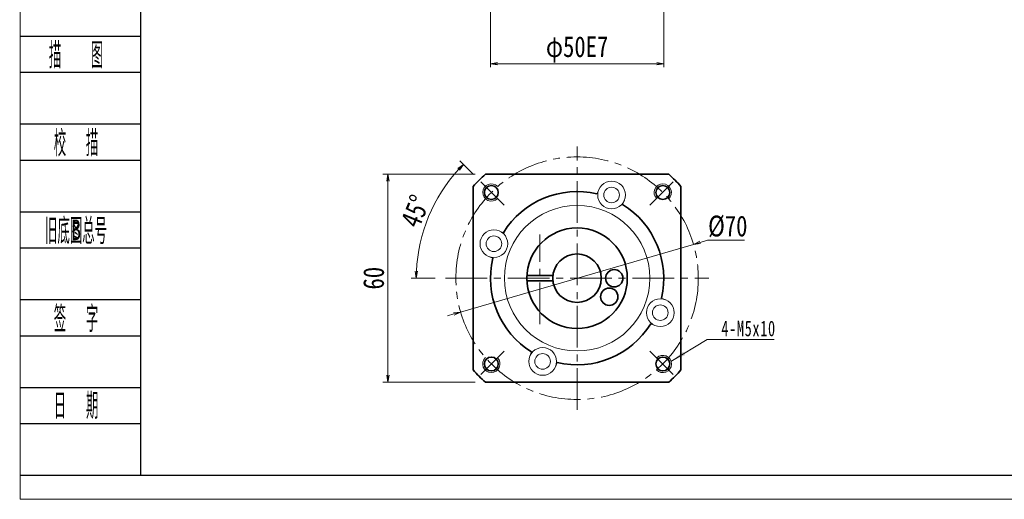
# Model space of a CAD drawing. Header units: millimetres. Extents: x -209 to 386, y -202 to 211.
# Tile 1 of 8: x -206 to 78, y -202 to -64. Entities that reach past the tile are written whole.
import ezdxf
from ezdxf.enums import TextEntityAlignment as Align

# ---------------------------------------------------------------- set-up
doc = ezdxf.new("R2010")
doc.units = ezdxf.units.MM
doc.header["$PDSIZE"] = -5
doc.linetypes.add('点画线', pattern=[18, 12, -2, 2, -2])
doc.layers.get('0').update_dxf_attribs({"lineweight": 35})
doc.layers.add('2细线层', color=4, linetype='Continuous')
doc.layers.add('6文字层', color=3, linetype='Continuous')
for name, color, linetype, lineweight in [('EB0_1', 7, 'Continuous', 35), ('中心线层', 1, '点画线', 18), ('图框_外框线', 7, 'Continuous', 18), ('尺寸线层', 3, 'Continuous', 18), ('粗实线层', 7, 'Continuous', 35), ('细实线层', 7, 'Continuous', 18)]:
    doc.layers.add(name, color=color, linetype=linetype, lineweight=lineweight)
doc.styles.add('PC_TEXTSTYLE', font='ISOCP.SHX', dxfattribs={"width": 0.707, "bigfont": 'GBCBIG.SHX'})
doc.styles.get("Standard").update_dxf_attribs({"font": 'SimSun.ttf'})
doc.styles.add('宋体', font='SimSun.ttf', dxfattribs={"width": 0.8})
doc.styles.add('标准', font='txt', dxfattribs={"width": 0.667})
doc.dimstyles.new('A水平标注$0', dxfattribs={"dimtxt": 3.5, "dimasz": 2, "dimexe": 1.5, "dimexo": 3, "dimgap": 1.1, "dimtad": 1, "dimtoh": 1, "dimdec": 4, "dimdsep": 46, "dimtxsty": '宋体', "dimblk": 'OPEN', "dimcen": 3, "dimclrd": 3, "dimclre": 3, "dimclrt": 6, "dimadec": 0, "dimazin": 0, "dimtm": 1e-09, "dimtfac": 1, "dimtdec": 4, "dimtix": 1, "dimtmove": 0, "dimatfit": 3, "dimldrblk": 'OPEN', "dimfxl": 0, "dimlwd": 13, "dimlwe": 13, "dimarcsym": 0})
doc.dimstyles.new('D直径标注φ25', dxfattribs={"dimtxt": 3.5, "dimasz": 2, "dimexe": 1, "dimexo": 3, "dimtad": 1, "dimtoh": 1, "dimdec": 1, "dimdsep": 46, "dimtxsty": '宋体', "dimblk": 'OPEN', "dimcen": 3, "dimclrd": 3, "dimclre": 3, "dimclrt": 130, "dimadec": 0, "dimazin": 0, "dimtm": 1e-09, "dimtfac": 1, "dimtdec": 1, "dimtmove": 0, "dimatfit": 0, "dimldrblk": 'OPEN', "dimfxl": 0, "dimlwd": 13, "dimlwe": 13, "dimarcsym": 0})

# ---------------------------------------------------------------- blocks, each defined once
blk = doc.blocks.new('_Open')
at = {"color": 0, "linetype": 'ByBlock', "lineweight": -2}
for p, q in [((-1, 0.17), (0, 0)), ((-1, -0.17), (0, 0)), ((0, 0), (-1, 0))]:
    blk.add_line(p, q, dxfattribs=at)
blk = doc.blocks.new('*X25')
at = {"layer": 'Defpoints', "color": 0, "transparency": 16777216}
for p in [(-71.65, -108.29), (-99.81, -168.29), (-71.65, -168.29)]:
    blk.add_point(p, dxfattribs=at)
at = {"layer": '尺寸线层', "color": 3, "lineweight": 13, "transparency": 16777216}
for p, q in [((-74.65, -108.29), (-101.31, -108.29)), ((-99.81, -110.29), (-99.81, -166.29)), ((-74.65, -168.29), (-101.31, -168.29))]:
    blk.add_line(p, q, dxfattribs=at)
at = {"layer": '尺寸线层', "color": 3, "lineweight": 13, "transparency": 16777216, "xscale": 2, "yscale": 2, "zscale": 2}
for p, rotation in [((-99.81, -108.29), 90), ((-99.81, -168.29), 270)]:
    blk.add_blockref('_Open', p, dxfattribs=dict(at, rotation=rotation))
at = {"layer": '尺寸线层', "color": 6, "transparency": 16777216, "insert": (-103.91, -138.29), "char_height": 6, "attachment_point": 5, "rotation": 90, "style": '宋体', "bg_fill": 3, "box_fill_scale": 1.1, "bg_fill_color": 256, "bg_fill_true_color": 13158600, "bg_fill_transparency": 0}
blk.add_mtext('60', dxfattribs=at)
blk = doc.blocks.new('*X26')
at = {"layer": 'Defpoints', "color": 0, "transparency": 16777216}
for p in [(-72.97, -110.52), (-85.39, -115.09), (-66.23, -117.25), (-83.19, -138.29), (-7.19, -138.29)]:
    blk.add_point(p, dxfattribs=at)
at = {"layer": '尺寸线层', "color": 3, "lineweight": 13, "transparency": 16777216}
for p, q in [((-75.09, -108.4), (-79.08, -104.41)), ((-86.19, -138.29), (-93.11, -138.29))]:
    blk.add_line(p, q, dxfattribs=at)
blk.add_arc((-45.19, -138.29), 46.42, 137.4688, 177.5312, dxfattribs=at)
at = {"layer": '尺寸线层', "color": 3, "lineweight": 13, "transparency": 16777216, "xscale": 2, "yscale": 2, "zscale": 2}
for p, rotation in [((-78.02, -105.47), 46.23442076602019), ((-91.61, -138.29), 268.765579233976)]:
    blk.add_blockref('_Open', p, dxfattribs=dict(at, rotation=rotation))
at = {"layer": '尺寸线层', "color": 6, "transparency": 16777216, "insert": (-91.87, -118.96), "char_height": 6, "attachment_point": 5, "rotation": 67.5, "style": '宋体', "bg_fill": 3, "box_fill_scale": 1.1, "bg_fill_color": 256, "bg_fill_true_color": 13158600, "bg_fill_transparency": 0}
blk.add_mtext('45°', dxfattribs=at)
blk = doc.blocks.new('*X27')
at = {"color": 3, "lineweight": 13, "transparency": 16777216}
for p, q in [((-9.66, -127.97), (-7.56, -127.36)), ((-7.56, -127.36), (3.17, -127.36)), ((-78.81, -148.06), (-11.58, -128.53)), ((-80.73, -148.62), (-82.65, -149.17))]:
    blk.add_line(p, q, dxfattribs=at)
at = {"layer": 'Defpoints', "color": 0, "transparency": 16777216}
for p in [(-11.58, -128.53), (-78.81, -148.06)]:
    blk.add_point(p, dxfattribs=at)
at = {"color": 3, "lineweight": 13, "transparency": 16777216, "xscale": 2, "yscale": 2, "zscale": 2}
for p, rotation in [((-11.58, -128.53), 196.1996329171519), ((-78.81, -148.06), 16.19963291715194)]:
    blk.add_blockref('_Open', p, dxfattribs=dict(at, rotation=rotation))
at = {"color": 130, "transparency": 16777216, "insert": (-1.69, -123.36), "char_height": 6, "attachment_point": 5, "style": '宋体'}
blk.add_mtext('%%C70', dxfattribs=at)
blk = doc.blocks.new('*X28')
at = {"layer": '尺寸线层', "linetype": 'Continuous'}
blk.add_hatch(color=0, dxfattribs=at).paths.add_polyline_path([(-12.32, -6.29), (-8.74, -3.5), (-8.17, -4.46)], flags=0)
at = {"layer": '尺寸线层', "color": 0, "linetype": 'Continuous'}
blk.add_line((-12.32, -6.29), (-1.81, 0), dxfattribs=at)
at = {"layer": '尺寸线层', "color": 0}
for p, q in [((-1.81, 0), (0, 0)), ((0, 0), (17.48, 0)), ((0, 0), (0, 0))]:
    blk.add_line(p, q, dxfattribs=at)
at = {"layer": '尺寸线层', "color": 0, "insert": (2.25, 0.9), "char_height": 4.5, "width": 30.4628, "attachment_point": 7, "line_spacing_factor": 1.15057, "style": '标准'}
blk.add_mtext('\\T1.1;4-M5x10', dxfattribs=at)
blk = doc.blocks.new('*D30')
at = {"color": 3, "lineweight": 13, "transparency": 16777216}
for p, q in [((-70.19, -51.48), (-70.19, -77.41)), ((-20.19, -51.48), (-20.19, -77.41)), ((-68.19, -76.41), (-22.19, -76.41))]:
    blk.add_line(p, q, dxfattribs=at)
at = {"layer": 'Defpoints', "color": 0, "transparency": 16777216}
for p in [(-70.19, -48.48), (-20.19, -48.48), (-20.19, -76.41)]:
    blk.add_point(p, dxfattribs=at)
at = {"color": 3, "lineweight": 13, "transparency": 16777216, "xscale": 2, "yscale": 2, "zscale": 2, "rotation": 180}
blk.add_blockref('_Open', (-70.19, -76.41), dxfattribs=at)
at = {"color": 3, "lineweight": 13, "transparency": 16777216, "xscale": 2, "yscale": 2, "zscale": 2}
blk.add_blockref('_Open', (-20.19, -76.41), dxfattribs=at)
at = {"color": 130, "transparency": 16777216, "insert": (-45.19, -72.28), "char_height": 6, "attachment_point": 5, "style": '宋体'}
blk.add_mtext('φ50E7', dxfattribs=at)

msp = doc.modelspace()

# ---------------------------------------------------------------- linework, layer by layer
at = {"layer": '2细线层'}
for p, q in [((-206.1158, -68.43754), (-171.21671, -68.43754)), ((-206.1158, -78.87227), (-171.21671, -78.87227)), ((-206.1158, -93.77902), (-171.21671, -93.77902)), ((-206.1158, -104.21374), (-171.21671, -104.21374)), ((-206.1158, -119.12049), (-171.21671, -119.12049)), ((-206.1158, -129.55522), (-171.21671, -129.55522)), ((-206.1158, -144.46197), (-171.21671, -144.46197)), ((-206.1158, -154.89669), (-171.21671, -154.89669)), ((-206.1158, -169.80344), (-171.21671, -169.80344)), ((-206.1158, -180.23816), (-171.21671, -180.23816)), ((-206.1158, -195.14491), (-171.21671, -195.14491))]:
    msp.add_line(p, q, dxfattribs=at)
at = {"layer": 'EB0_1', "linetype": 'Continuous', "lineweight": 35}
for p, q in [((-18.73748, -108.29445), (-71.6525, -108.29445)), ((-75.19499, -111.83693), (-75.19499, -164.75196)), ((-15.19499, -164.75196), (-15.19499, -111.83693)), ((-71.6525, -168.29445), (-18.73748, -168.29445))]:
    msp.add_line(p, q, dxfattribs=at)
at = {"layer": 'EB0_1'}
for p, q in [((-59.67558, -137.54445), (-52.1547, -137.54445)), ((-59.67558, -139.04445), (-52.1547, -139.04445))]:
    msp.add_line(p, q, dxfattribs=at)
for centre, radius in [((-45.19499, -138.29445), 14.5), ((-45.19499, -138.29445), 7), ((-34.47484, -138.29445), 2.5), ((-35.91107, -143.65452), 2.5)]:
    msp.add_circle(centre, radius, dxfattribs=at)
for radius, start, end in [(40, 131.4096221, 138.5903779), (40, 41.4096221, 48.5903779), (25, 76.7068962, 148.2931038), (25, 346.7068962, 58.2931038), (25, 166.7068962, 238.2931038), (25, 256.7068962, 328.2931038), (40, 221.4096221, 228.5903779), (40, 311.4096221, 318.5903779)]:
    msp.add_arc((-45.19499, -138.29445), radius, start, end, dxfattribs=at)
at = {"layer": '中心线层'}
for p, q in [((-45.19499, -176.29445), (-45.19499, -100.29445)), ((-55.91514, -151.54445), (-55.91514, -125.72445)), ((-83.19499, -138.29445), (-7.19499, -138.29445))]:
    msp.add_line(p, q, dxfattribs=at)
at = {"layer": '中心线层', "linetype": '点画线', "lineweight": 18}
for p, q in [((-66.23487, -117.25456), (-72.97171, -110.51772)), ((-24.15511, -117.25456), (-17.41826, -110.51772)), ((-66.23487, -159.33433), (-72.97171, -166.07117)), ((-24.15511, -159.33433), (-17.41826, -166.07117))]:
    msp.add_line(p, q, dxfattribs=at)
msp.add_circle((-45.19499, -138.29445), 35, dxfattribs=at)
at = {"layer": '图框_外框线', "color": 3}
msp.add_lwpolyline([(-205.98798, -202.09917), (378.16935, -202.09917), (378.16935, 210.98351), (-205.98798, 210.98351)], close=True, dxfattribs=at)
at = {"layer": '图框_外框线', "color": 3, "lineweight": 25}
msp.add_lwpolyline([(-171.21671, -195.14491), (371.21509, -195.14491), (371.21509, 204.02926), (-171.21671, 204.02926)], close=True, dxfattribs=at)
at = {"layer": '粗实线层'}
for centre in [(-69.94373, -113.54571), (-20.44625, -113.54571), (-69.94373, -163.04318), (-20.44625, -163.04318)]:
    msp.add_circle(centre, 2, dxfattribs=at)
at = {"layer": '粗实线层', "lineweight": 18}
for centre, start, end in [((-69.94373, -113.54571), 42.9532869, 315), ((-20.44625, -113.54571), 312.9532869, 225), ((-69.94373, -163.04318), 132.9532869, 45), ((-20.44625, -163.04318), 222.9532869, 135)]:
    msp.add_arc(centre, 2.5, start, end, dxfattribs=at)
at = {"layer": '细实线层'}
for p, q in [((-38.94074, -112.74285), (-39.44667, -113.96428)), ((-31.5497, -115.80431), (-32.05564, -117.02575)), ((-67.68512, -124.64916), (-66.46369, -125.1551)), ((-70.74659, -132.0402), (-69.52515, -132.54613)), ((-19.64339, -144.5487), (-20.86483, -144.04276)), ((-22.70486, -151.93973), (-23.92629, -151.4338)), ((-58.84028, -160.78458), (-58.33434, -159.56314)), ((-51.44924, -163.84605), (-50.9433, -162.62461))]:
    msp.add_line(p, q, dxfattribs=at)
for centre, radius in [((-35.24522, -114.27358), 4), ((-35.24522, -114.27358), 2.25), ((-45.19499, -138.29445), 21), ((-69.21586, -128.34468), 4), ((-69.21586, -128.34468), 2.25), ((-21.17412, -148.24422), 4), ((-21.17412, -148.24422), 2.25), ((-55.14476, -162.31532), 4), ((-55.14476, -162.31532), 2.25)]:
    msp.add_circle(centre, radius, dxfattribs=at)

# ---------------------------------------------------------------- block references
at = {"layer": '尺寸线层'}
msp.add_blockref('*X28', (-5.79262, -156.01162), dxfattribs=at)

# ---------------------------------------------------------------- texts
at = {"layer": '6文字层', "color": 3, "style": 'PC_TEXTSTYLE'}
for s, width, p in [('描   图', 0.6667, (-189.85015, -73.65491)), ('校  描', 0.667, (-189.85015, -98.99638)), ('旧底图总号', 0.667, (-189.85015, -124.33785)), ('签  字', 0.667, (-189.85015, -149.67933)), ('日  期', 0.667, (-189.84085, -174.87202))]:
    msp.add_text(s, height=7.453375, dxfattribs=dict(at, width=width)).set_placement(p, align=Align.MIDDLE)
at = {"layer": '6文字层', "width": 0.707}
msp.add_text('B', height=5.9627, dxfattribs=at).set_placement((-189.85015, -124.33785), align=Align.MIDDLE)

# ---------------------------------------------------------------- dimensions: what is measured, and where the dimension line sits
dim = msp.add_linear_dim(base=(-20.19499, -76.40916), p1=(-70.19499, -48.47936), p2=(-20.19499, -48.47936), text='φ<>E7', dimstyle='D直径标注φ25', override={"dimtxt": 6, "dimgap": 1, "dimtad": 1, "dimdec": 1, "dimlfac": 1, "dimpost": '<>', "dimblk": 'Open', "dimse1": 0, "dimse2": 0, "dimsd1": 0, "dimsd2": 0, "dimtofl": 1, "dimtvp": 0.1, "dimtfill": 0, "dimtfillclr": 256})
dim.commit()
dim.dimension.update_dxf_attribs({"geometry": '*D30', "text_midpoint": (-45.19499, -76.40916), "dimtype": 160})

# ---------------------------------------------------------------- next in the draw order: dimensions: what is measured, and where the dimension line sits
at = {"layer": '尺寸线层'}
dim = msp.add_linear_dim(base=(-99.81322, -168.29445), p1=(-71.6525, -108.29445), p2=(-71.6525, -168.29445), angle=270, dimstyle='A水平标注$0', override={"dimtxt": 6, "dimblk": 'Open', "dimtfill": 1, "dimtfillclr": 256}, dxfattribs=at)
dim.commit()
dim.dimension.update_dxf_attribs({"geometry": '*X25', "text_midpoint": (-103.91322, -138.29445)})

# ---------------------------------------------------------------- next in the draw order: dimensions: what is measured, and where the dimension line sits
dim = msp.add_angular_dim_2l(base=(-85.39477, -115.0851), line1=((-66.23487, -117.25456), (-72.97171, -110.51772)), line2=((-83.19499, -138.29445), (-7.19499, -138.29445)), dimstyle='A水平标注$0', override={"dimtxt": 6, "dimblk": 'Open', "dimtfill": 1, "dimtfillclr": 256}, dxfattribs=at)
dim.commit()
dim.dimension.update_dxf_attribs({"geometry": '*X26', "text_midpoint": (-91.86819, -118.96178)})

# ---------------------------------------------------------------- next in the draw order: dimensions: what is measured, and where the dimension line sits
dim = msp.add_diameter_dim_2p(p1=(-78.80533, -148.05892), p2=(-11.58465, -128.52997), text='%%C<>', dimstyle='D直径标注φ25', override={"dimtxt": 6, "dimgap": 1, "dimpost": '<>', "dimblk": 'Open', "dimtvp": 0.1, "dimtfill": 0, "dimtfillclr": 256})
dim.commit()
dim.dimension.update_dxf_attribs({"geometry": '*X27', "text_midpoint": (-1.69499, -127.36132), "dimtype": 163})

doc.saveas('drawing.dxf')
